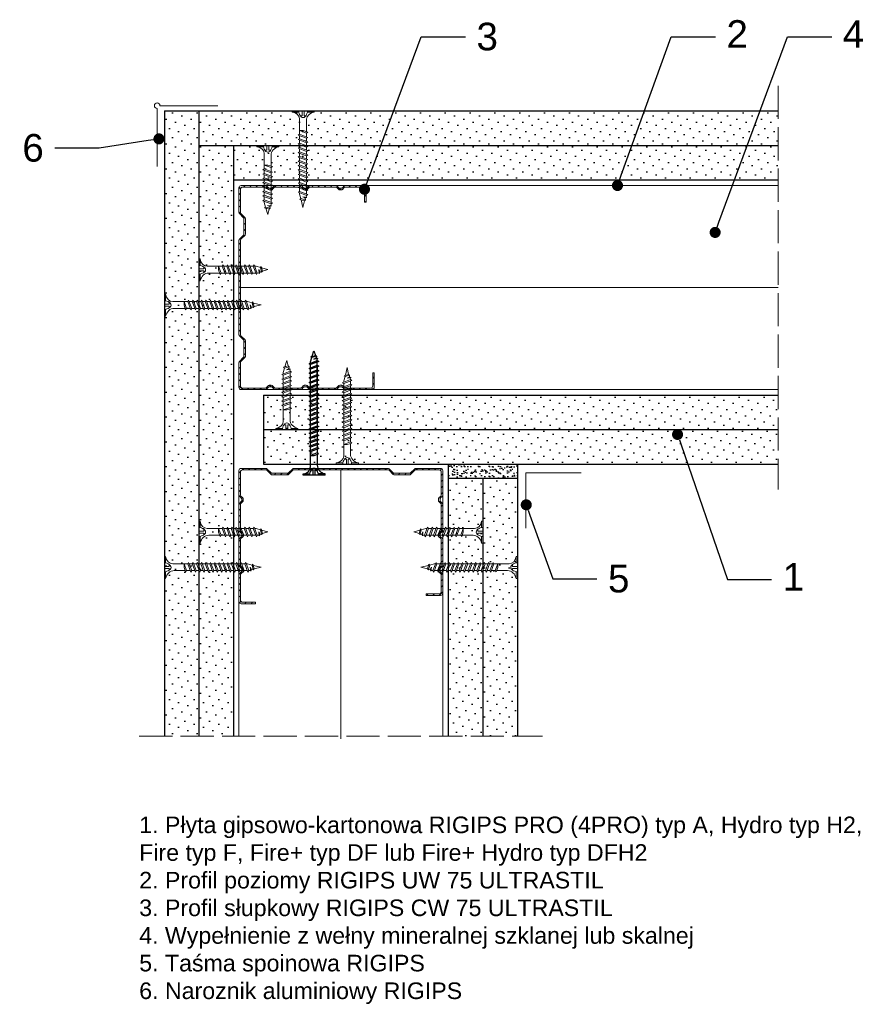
# Model space of a CAD drawing. Header units: millimetres. Extents: x 1613 to 2860, y 546 to 1530.
# Tile 2 of 4: x 2047 to 2353, y 567 to 923. Entities that reach past the tile are written whole.
import ezdxf
from ezdxf import colors
from ezdxf.entities.mleader import LeaderData, LeaderLine
from ezdxf.math import Vec2, Vec3

# ---------------------------------------------------------------- set-up
doc = ezdxf.new("R2010")
doc.units = ezdxf.units.MM
doc.linetypes.add('ACAD_ISO02W100', pattern=[15, 12, -3])
for name, color, linetype, lineweight in [('_ISOVER WELNA', 7, 'BATTING', 9), ('_RIGIPS AKCESORIA', 7, 'Continuous', 18), ('_RIGIPS G-K', 7, 'Continuous', 25), ('_RIGIPS PROFIL', 7, 'Continuous', 18), ('OPISY', 7, 'Continuous', 9), ('PRZERYWANA', 7, 'ACAD_ISO02W100', 9)]:
    doc.layers.add(name, color=color, linetype=linetype, lineweight=lineweight)
doc.layers.add('_Rigips_Akcesoria', color=7, linetype='Continuous')
doc.styles.get("Standard").update_dxf_attribs({"font": 'arial.ttf'})
doc.linetypes.add('BATTING', pattern='A,0.00254,-2.54,[134,ltypeshp.shx,S=2.54,R=0,X=-2.54,Y=0],-5.08,[134,ltypeshp.shx,S=2.54,R=180,X=2.54,Y=0],-2.54', length=10.16254)
pattern_1 = [(45, (210.442, -225.6093), (-1.122532, 3.367596), [0, -3.175])]
pattern_2 = [(45, (212.242, -227.4093), (-1.122532, 3.367596), [0, -3.175])]
pattern_3 = [(45, (211.342, -227.4093), (-1.122532, 3.367596), [0, -3.175])]

# ---------------------------------------------------------------- blocks, each defined once
blk = doc.blocks.new('TN 25')
at = {"layer": '_RIGIPS AKCESORIA'}
for p, q in [((0, -0.84), (0, 7.16)), ((0, 7.16), (0.46, 7.16)), ((0.46, 7.16), (0.46, 4.78)), ((0.46, 4.78), (0, 4.78)), ((1.77, 3.5), (1.77, 4.2)), ((3.02, 4.46), (8.47, 4.46)), ((7.12, 4.46), (7.12, 3.18)), ((8.03, 2.01), (7.12, 4.46)), ((8.47, 4.46), (8.79, 5)), ((9.61, 1.51), (8.47, 4.46)), ((8.79, 5), (9.93, 2.01)), ((9, 4.46), (10.1, 4.46)), ((10.1, 4.46), (10.41, 5)), ((11.23, 1.51), (10.1, 4.46)), ((10.41, 5), (11.56, 2.01)), ((10.62, 4.46), (11.67, 4.46)), ((11.67, 4.46), (11.99, 5)), ((12.81, 1.51), (11.67, 4.46)), ((11.99, 5), (13.14, 2.01)), ((12.2, 4.46), (13.21, 4.46)), ((13.21, 4.46), (13.52, 5)), ((14.34, 1.51), (13.21, 4.46)), ((13.52, 5), (14.67, 2.01)), ((13.73, 4.46), (14.8, 4.46)), ((14.8, 4.46), (15.12, 5)), ((15.94, 1.51), (14.8, 4.46)), ((15.12, 5), (16.26, 2.01)), ((15.33, 4.46), (16.42, 4.46)), ((16.42, 4.46), (16.73, 5)), ((17.55, 1.51), (16.42, 4.46)), ((16.73, 5), (17.88, 2.01)), ((16.94, 4.46), (17.99, 4.46)), ((17.99, 4.46), (18.31, 5)), ((19.13, 1.51), (17.99, 4.46)), ((18.31, 5), (19.45, 2.01)), ((18.52, 4.46), (19.68, 4.46)), ((19.68, 4.46), (20, 5)), ((20.82, 1.51), (19.68, 4.46)), ((20, 5), (21.14, 2.01)), ((20.21, 4.46), (20.7, 4.46)), ((20.7, 4.46), (22.28, 3.98)), ((22.28, 3.98), (22.56, 4.37)), ((22.7, 2.36), (22.28, 3.98)), ((22.56, 4.37), (23.03, 2.71)), ((22.71, 3.85), (25, 3.24)), ((0, 3.5), (1.77, 3.5)), ((0, 2.83), (1.77, 2.83)), ((0.46, 1.64), (0, 1.64)), ((0.46, -0.84), (0.46, 1.64)), ((1.77, 2.83), (1.77, 2.18)), ((7.49, 2.01), (3.55, 2.01)), ((7.12, 3.18), (7.65, 1.53)), ((7.65, 1.53), (8.03, 2.01)), ((9.41, 2.01), (8.03, 2.01)), ((9.93, 2.01), (9.61, 1.51)), ((11.04, 2.01), (9.93, 2.01)), ((11.56, 2.01), (11.23, 1.51)), ((12.61, 2.01), (11.56, 2.01)), ((13.14, 2.01), (12.81, 1.51)), ((14.15, 2.01), (13.14, 2.01)), ((14.67, 2.01), (14.34, 1.51)), ((15.74, 2.01), (14.67, 2.01)), ((16.26, 2.01), (15.94, 1.51)), ((17.36, 2.01), (16.26, 2.01)), ((17.88, 2.01), (17.55, 1.51)), ((18.93, 2.01), (17.88, 2.01)), ((19.45, 2.01), (19.13, 1.51)), ((19.45, 2.01), (20.62, 2.01)), ((21.14, 2.01), (20.82, 1.51)), ((21.14, 2.01), (21.81, 2.12)), ((21.85, 1.83), (21.67, 3.28)), ((21.67, 3.28), (22.14, 2.4)), ((22.14, 2.4), (21.85, 1.83)), ((22.7, 2.36), (22.14, 2.4)), ((23.03, 2.71), (22.7, 2.36)), ((25, 3.24), (23.03, 2.71)), ((0, -0.84), (0.46, -0.84))]:
    blk.add_line(p, q, dxfattribs=at)
for centre, major_axis, ratio, start_param, end_param in [((3.09, 7.67), (0.17, 3.2), 0.826134, 1.773653, 3.180586), ((-0.04, 0.9), (0, 3.93), 0.848176, -0.720942, -0.151112), ((1.66, 3.18), (0, 0.895), 0.848176, -1.552777, -0.720942), ((3.37, -1.57), (0.28, 3.57), 0.832181, 0.035984, 1.430787), ((-2.73, 15.91), (0, 14.76), 0.848176, 3.399396, 3.475072), ((0.59, 4.62), (0, 2.81), 0.848176, 3.475072, 3.862535), ((1.66, 3.18), (0, 0.895), 0.848176, 3.862535, 4.730408)]:
    blk.add_ellipse(centre, major_axis=major_axis, ratio=ratio, start_param=start_param, end_param=end_param, dxfattribs=at)
blk = doc.blocks.new('CW 75 ULTRASTIL')
h = blk.add_hatch()
h.set_pattern_fill('ANSI31', color=256, scale=0.5, style=0)
h.paths.add_polyline_path([(106.07, 103.31, -0.414214), (106.87, 104.11), (115.19, 104.11, -0.198912), (115.55, 103.96), (116.25, 103.25, 0.198912), (116.61, 103.11), (117.19, 103.11, 0.198912), (117.55, 103.25), (118.25, 103.96, -0.198912), (118.61, 104.11), (127.89, 104.11, -0.198912), (128.25, 103.96), (128.95, 103.25, 0.198912), (129.31, 103.11), (129.89, 103.11, 0.198912), (130.25, 103.25), (130.95, 103.96, -0.198912), (131.31, 104.11), (140.59, 104.11, -0.198912), (140.95, 103.96), (141.65, 103.25, 0.198912), (142.01, 103.11), (142.59, 103.11, 0.198912), (142.95, 103.25), (143.65, 103.96, -0.198912), (144.01, 104.11), (153.17, 104.11, -0.414214), (153.97, 103.31), (153.97, 98.66), (154.52, 98.66), (154.52, 103.86, 0.414214), (153.72, 104.66), (144.01, 104.66, 0.198912), (143.65, 104.51), (142.95, 103.8, -0.198912), (142.59, 103.66), (142.01, 103.66, -0.198912), (141.65, 103.8), (140.95, 104.51, 0.198912), (140.59, 104.66), (131.31, 104.66, 0.198912), (130.95, 104.51), (130.25, 103.8, -0.198912), (129.89, 103.66), (129.31, 103.66, -0.198912), (128.95, 103.8), (128.25, 104.51, 0.198912), (127.89, 104.66), (118.61, 104.66, 0.198912), (118.25, 104.51), (117.55, 103.8, -0.198912), (117.19, 103.66), (116.61, 103.66, -0.198912), (116.25, 103.8), (115.55, 104.51, 0.198912), (115.19, 104.66), (106.32, 104.66, 0.414214), (105.52, 103.86), (105.52, 94.86, 0.198912), (105.67, 94.51), (107.17, 93, -0.198912), (107.32, 92.65), (107.32, 87.06, -0.198912), (107.17, 86.71), (105.67, 85.2, 0.198912), (105.52, 84.85), (105.52, 50.66, 0.198912), (105.67, 50.31), (107.17, 48.8, -0.198912), (107.32, 48.45), (107.32, 42.86, -0.198912), (107.17, 42.51), (105.67, 41, 0.198912), (105.52, 40.65), (105.52, 31.66, 0.414214), (106.32, 30.86), (115.19, 30.86, 0.198912), (115.55, 31), (116.25, 31.71, -0.198912), (116.61, 31.86), (117.19, 31.86, -0.198912), (117.55, 31.71), (118.25, 31, 0.198912), (118.61, 30.86), (127.89, 30.86, 0.198912), (128.25, 31), (128.95, 31.71, -0.198912), (129.31, 31.86), (129.89, 31.86, -0.198912), (130.25, 31.71), (130.95, 31, 0.198912), (131.31, 30.86), (140.59, 30.86, 0.198912), (140.95, 31), (141.65, 31.71, -0.198912), (142.01, 31.86), (142.59, 31.86, -0.198912), (142.95, 31.71), (143.65, 31, 0.198912), (144.01, 30.86), (150.72, 30.86, 0.414214), (151.52, 31.66), (151.52, 36.86), (150.97, 36.86), (150.97, 32.21, -0.414214), (150.17, 31.41), (144.01, 31.41, -0.198912), (143.65, 31.55), (142.95, 32.26, 0.198912), (142.59, 32.41), (142.01, 32.41, 0.198912), (141.65, 32.26), (140.95, 31.55, -0.198912), (140.59, 31.41), (131.31, 31.41, -0.198912), (130.95, 31.55), (130.25, 32.26, 0.198912), (129.89, 32.41), (129.31, 32.41, 0.198912), (128.95, 32.26), (128.25, 31.55, -0.198912), (127.89, 31.41), (118.61, 31.41, -0.198912), (118.25, 31.55), (117.55, 32.26, 0.198912), (117.19, 32.41), (116.61, 32.41, 0.198912), (116.25, 32.26), (115.55, 31.55, -0.198912), (115.19, 31.41), (106.87, 31.41, -0.414214), (106.07, 32.21), (106.07, 40.65, -0.198912), (106.22, 41), (107.72, 42.51, 0.198912), (107.87, 42.86), (107.87, 48.45, 0.198912), (107.72, 48.8), (106.22, 50.31, -0.198912), (106.07, 50.66), (106.07, 84.85, -0.198912), (106.22, 85.2), (107.72, 86.71, 0.198912), (107.87, 87.06), (107.87, 92.65, 0.198912), (107.72, 93), (106.22, 94.51, -0.198912), (106.07, 94.86)])
at = {"layer": '_RIGIPS PROFIL'}
for p, q in [((105.52, 103.86), (105.52, 94.86)), ((106.07, 103.31), (106.07, 94.86)), ((115.19, 104.66), (106.32, 104.66)), ((115.19, 104.11), (106.87, 104.11)), ((115.55, 104.51), (116.25, 103.8)), ((115.55, 103.96), (116.25, 103.25)), ((117.19, 103.66), (116.61, 103.66)), ((118.25, 104.51), (117.55, 103.8)), ((118.25, 103.96), (117.55, 103.25)), ((127.89, 104.66), (118.61, 104.66)), ((127.89, 104.11), (118.61, 104.11)), ((128.25, 104.51), (128.95, 103.8)), ((128.25, 103.96), (128.95, 103.25)), ((129.89, 103.66), (129.31, 103.66)), ((130.95, 104.51), (130.25, 103.8)), ((130.95, 103.96), (130.25, 103.25)), ((131.31, 104.66), (140.59, 104.66)), ((131.31, 104.11), (140.59, 104.11)), ((140.95, 104.51), (141.65, 103.8)), ((140.95, 103.96), (141.65, 103.25)), ((142.59, 103.66), (142.01, 103.66)), ((143.65, 104.51), (142.95, 103.8)), ((143.65, 103.96), (142.95, 103.25)), ((153.72, 104.66), (144.01, 104.66)), ((153.17, 104.11), (144.01, 104.11)), ((153.97, 98.66), (153.97, 103.31)), ((154.52, 98.66), (154.52, 103.86)), ((117.19, 103.11), (116.61, 103.11)), ((129.89, 103.11), (129.31, 103.11)), ((142.59, 103.11), (142.01, 103.11)), ((153.97, 98.66), (154.52, 98.66)), ((107.17, 93), (105.67, 94.51)), ((107.72, 93), (106.22, 94.51)), ((107.32, 92.65), (107.32, 87.06)), ((107.87, 92.65), (107.87, 87.06)), ((107.17, 86.71), (105.67, 85.2)), ((107.72, 86.71), (106.22, 85.2)), ((105.52, 84.85), (105.52, 50.66)), ((106.07, 84.85), (106.07, 50.66)), ((107.17, 48.8), (105.67, 50.31)), ((107.72, 48.8), (106.22, 50.31)), ((107.32, 42.86), (107.32, 48.45)), ((107.87, 42.86), (107.87, 48.45)), ((105.52, 31.66), (105.52, 40.65)), ((107.17, 42.51), (105.67, 41)), ((106.07, 32.21), (106.07, 40.65)), ((107.72, 42.51), (106.22, 41)), ((150.97, 36.86), (150.97, 32.21)), ((150.97, 36.86), (151.52, 36.86)), ((151.52, 36.86), (151.52, 31.66)), ((115.55, 31.55), (116.25, 32.26)), ((117.19, 32.41), (116.61, 32.41)), ((118.25, 31.55), (117.55, 32.26)), ((128.25, 31.55), (128.95, 32.26)), ((129.89, 32.41), (129.31, 32.41)), ((130.95, 31.55), (130.25, 32.26)), ((140.95, 31.55), (141.65, 32.26)), ((142.59, 32.41), (142.01, 32.41)), ((143.65, 31.55), (142.95, 32.26)), ((115.19, 30.86), (106.32, 30.86)), ((115.19, 31.41), (106.87, 31.41)), ((115.55, 31), (116.25, 31.71)), ((117.19, 31.86), (116.61, 31.86)), ((118.25, 31), (117.55, 31.71)), ((127.89, 31.41), (118.61, 31.41)), ((127.89, 30.86), (118.61, 30.86)), ((128.25, 31), (128.95, 31.71)), ((129.89, 31.86), (129.31, 31.86)), ((130.95, 31), (130.25, 31.71)), ((131.31, 31.41), (140.59, 31.41)), ((131.31, 30.86), (140.59, 30.86)), ((140.95, 31), (141.65, 31.71)), ((142.59, 31.86), (142.01, 31.86)), ((143.65, 31), (142.95, 31.71)), ((150.17, 31.41), (144.01, 31.41)), ((150.72, 30.86), (144.01, 30.86))]:
    blk.add_line(p, q, dxfattribs=at)
for centre, radius, start, end in [((106.32, 103.86), 0.8, 90, 180), ((106.87, 103.31), 0.8, 90, 180), ((115.19, 104.16), 0.5, 45, 90), ((115.19, 103.61), 0.5, 45, 90), ((116.61, 104.16), 0.5, 225, 270), ((117.19, 104.16), 0.5, 270, 315), ((118.61, 104.16), 0.5, 90, 135), ((118.61, 103.61), 0.5, 90, 135), ((127.89, 104.16), 0.5, 45, 90), ((127.89, 103.61), 0.5, 45, 90), ((129.31, 104.16), 0.5, 225, 270), ((129.89, 104.16), 0.5, 270, 315), ((131.31, 104.16), 0.5, 90, 135), ((131.31, 103.61), 0.5, 90, 135), ((140.59, 104.16), 0.5, 45, 90), ((140.59, 103.61), 0.5, 45, 90), ((142.01, 104.16), 0.5, 225, 270), ((142.59, 104.16), 0.5, 270, 315), ((144.01, 104.16), 0.5, 90, 135), ((144.01, 103.61), 0.5, 90, 135), ((153.17, 103.31), 0.8, 0, 90), ((153.72, 103.86), 0.8, 0, 90), ((116.61, 103.61), 0.5, 225, 270), ((117.19, 103.61), 0.5, 270, 315), ((129.31, 103.61), 0.5, 225, 270), ((129.89, 103.61), 0.5, 270, 315), ((142.01, 103.61), 0.5, 225, 270), ((142.59, 103.61), 0.5, 270, 315), ((106.02, 94.86), 0.5, 180, 225), ((106.57, 94.86), 0.5, 180, 225), ((106.82, 92.65), 0.5, 0, 45), ((107.37, 92.65), 0.5, 0, 45), ((106.82, 87.06), 0.5, 315, 0), ((107.37, 87.06), 0.5, 315, 0), ((106.02, 84.85), 0.5, 135, 180), ((106.57, 84.85), 0.5, 135, 180), ((106.02, 50.66), 0.5, 180, 225), ((106.57, 50.66), 0.5, 180, 225), ((106.82, 48.45), 0.5, 0, 45), ((107.37, 48.45), 0.5, 0, 45), ((106.82, 42.86), 0.5, 315, 0), ((107.37, 42.86), 0.5, 315, 0), ((106.02, 40.65), 0.5, 135, 180), ((106.57, 40.65), 0.5, 135, 180), ((106.87, 32.21), 0.8, 180, 270), ((116.61, 31.91), 0.5, 90, 135), ((117.19, 31.91), 0.5, 45, 90), ((129.31, 31.91), 0.5, 90, 135), ((129.89, 31.91), 0.5, 45, 90), ((142.01, 31.91), 0.5, 90, 135), ((142.59, 31.91), 0.5, 45, 90), ((150.17, 32.21), 0.8, 270, 0), ((106.32, 31.66), 0.8, 180, 270), ((115.19, 31.91), 0.5, 270, 315), ((115.19, 31.36), 0.5, 270, 315), ((116.61, 31.36), 0.5, 90, 135), ((117.19, 31.36), 0.5, 45, 90), ((118.61, 31.91), 0.5, 225, 270), ((118.61, 31.36), 0.5, 225, 270), ((127.89, 31.91), 0.5, 270, 315), ((127.89, 31.36), 0.5, 270, 315), ((129.31, 31.36), 0.5, 90, 135), ((129.89, 31.36), 0.5, 45, 90), ((131.31, 31.91), 0.5, 225, 270), ((131.31, 31.36), 0.5, 225, 270), ((140.59, 31.91), 0.5, 270, 315), ((140.59, 31.36), 0.5, 270, 315), ((142.01, 31.36), 0.5, 90, 135), ((142.59, 31.36), 0.5, 45, 90), ((144.01, 31.91), 0.5, 225, 270), ((144.01, 31.36), 0.5, 225, 270), ((150.72, 31.66), 0.8, 270, 0)]:
    blk.add_arc(centre, radius, start, end, dxfattribs=at)
blk = doc.blocks.new('TN 35')
at = {"layer": '_RIGIPS AKCESORIA'}
for p, q in [((0, -0.84), (0, 7.16)), ((0, 7.16), (0.46, 7.16)), ((0.46, 7.16), (0.46, 4.78)), ((0.46, 4.78), (0, 4.78)), ((1.77, 3.5), (1.77, 4.2)), ((3.02, 4.46), (8.47, 4.46)), ((7.12, 4.46), (7.12, 3.18)), ((8.03, 2.01), (7.12, 4.46)), ((8.47, 4.46), (8.79, 5)), ((9.61, 1.51), (8.47, 4.46)), ((8.79, 5), (9.93, 2.01)), ((9, 4.46), (10.1, 4.46)), ((10.1, 4.46), (10.41, 5)), ((11.23, 1.51), (10.1, 4.46)), ((10.41, 5), (11.56, 2.01)), ((10.62, 4.46), (11.67, 4.46)), ((11.67, 4.46), (11.99, 5)), ((12.81, 1.51), (11.67, 4.46)), ((11.99, 5), (13.14, 2.01)), ((12.2, 4.46), (13.21, 4.46)), ((13.21, 4.46), (13.52, 5)), ((14.34, 1.51), (13.21, 4.46)), ((13.52, 5), (14.67, 2.01)), ((13.73, 4.46), (14.8, 4.46)), ((14.8, 4.46), (15.12, 5)), ((15.94, 1.51), (14.8, 4.46)), ((15.12, 5), (16.26, 2.01)), ((15.33, 4.46), (16.42, 4.46)), ((16.42, 4.46), (16.73, 5)), ((17.55, 1.51), (16.42, 4.46)), ((16.73, 5), (17.88, 2.01)), ((16.94, 4.46), (17.99, 4.46)), ((17.99, 4.46), (18.31, 5)), ((19.13, 1.51), (17.99, 4.46)), ((18.31, 5), (19.45, 2.01)), ((18.52, 4.46), (19.57, 4.46)), ((19.57, 4.46), (19.88, 5)), ((20.7, 1.51), (19.57, 4.46)), ((19.88, 5), (21.03, 2.01)), ((20.09, 4.46), (21.14, 4.46)), ((21.14, 4.46), (21.46, 5)), ((22.28, 1.51), (21.14, 4.46)), ((21.46, 5), (22.6, 2.01)), ((21.67, 4.46), (22.72, 4.46)), ((22.72, 4.46), (23.03, 5)), ((23.85, 1.51), (22.72, 4.46)), ((23.03, 5), (24.18, 2.01)), ((23.24, 4.46), (24.29, 4.46)), ((24.29, 4.46), (24.61, 5)), ((25.43, 1.51), (24.29, 4.46)), ((24.61, 5), (25.75, 2.01)), ((24.81, 4.46), (25.87, 4.46)), ((25.87, 4.46), (26.18, 5)), ((27, 1.51), (25.87, 4.46)), ((26.18, 5), (27.33, 2.01)), ((26.39, 4.46), (27.44, 4.46)), ((27.44, 4.46), (27.76, 5)), ((28.58, 1.51), (27.44, 4.46)), ((27.76, 5), (28.9, 2.01)), ((27.96, 4.46), (29.13, 4.46)), ((29.13, 4.46), (29.45, 5)), ((30.27, 1.51), (29.13, 4.46)), ((29.45, 5), (30.59, 2.01)), ((29.65, 4.46), (30.15, 4.46)), ((30.15, 4.46), (31.73, 3.98)), ((31.73, 3.98), (32.01, 4.37)), ((32.15, 2.36), (31.73, 3.98)), ((32.01, 4.37), (32.48, 2.71)), ((32.16, 3.85), (35, 3.24)), ((0, 3.5), (1.77, 3.5)), ((0, 2.83), (1.77, 2.83)), ((0.46, 1.64), (0, 1.64)), ((0.46, -0.84), (0.46, 1.64)), ((1.77, 2.83), (1.77, 2.18)), ((7.49, 2.01), (3.55, 2.01)), ((7.12, 3.18), (7.65, 1.53)), ((7.65, 1.53), (8.03, 2.01)), ((9.41, 2.01), (8.03, 2.01)), ((9.93, 2.01), (9.61, 1.51)), ((11.04, 2.01), (9.93, 2.01)), ((11.56, 2.01), (11.23, 1.51)), ((12.61, 2.01), (11.56, 2.01)), ((13.14, 2.01), (12.81, 1.51)), ((14.15, 2.01), (13.14, 2.01)), ((14.67, 2.01), (14.34, 1.51)), ((15.74, 2.01), (14.67, 2.01)), ((16.26, 2.01), (15.94, 1.51)), ((17.36, 2.01), (16.26, 2.01)), ((17.88, 2.01), (17.55, 1.51)), ((18.93, 2.01), (17.84, 2.01)), ((19.45, 2.01), (19.13, 1.51)), ((20.51, 2.01), (19.41, 2.01)), ((21.03, 2.01), (20.7, 1.51)), ((22.08, 2.01), (20.99, 2.01)), ((22.6, 2.01), (22.28, 1.51)), ((23.66, 2.01), (22.56, 2.01)), ((24.18, 2.01), (23.85, 1.51)), ((25.23, 2.01), (24.14, 2.01)), ((25.75, 2.01), (25.43, 1.51)), ((26.81, 2.01), (25.71, 2.01)), ((27.33, 2.01), (27, 1.51)), ((28.38, 2.01), (27.33, 2.01)), ((28.9, 2.01), (28.58, 1.51)), ((28.9, 2.01), (30.07, 2.01)), ((30.59, 2.01), (30.27, 1.51)), ((30.59, 2.01), (31.26, 2.12)), ((31.3, 1.83), (31.12, 3.28)), ((31.12, 3.28), (31.59, 2.4)), ((31.59, 2.4), (31.3, 1.83)), ((32.15, 2.36), (31.59, 2.4)), ((32.48, 2.71), (32.15, 2.36)), ((35, 3.24), (32.48, 2.71)), ((0, -0.84), (0.46, -0.84))]:
    blk.add_line(p, q, dxfattribs=at)
for centre, major_axis, ratio, start_param, end_param in [((3.09, 7.67), (0.17, 3.2), 0.826134, 1.773653, 3.180586), ((-0.04, 0.9), (0, 3.93), 0.848176, -0.720942, -0.151112), ((1.66, 3.18), (0, 0.895), 0.848176, -1.552777, -0.720942), ((3.37, -1.57), (0.28, 3.57), 0.832181, 0.035984, 1.430787), ((-2.73, 15.91), (0, 14.76), 0.848176, 3.399396, 3.475072), ((0.59, 4.62), (0, 2.81), 0.848176, 3.475072, 3.862535), ((1.66, 3.18), (0, 0.895), 0.848176, 3.862535, 4.730408)]:
    blk.add_ellipse(centre, major_axis=major_axis, ratio=ratio, start_param=start_param, end_param=end_param, dxfattribs=at)
blk = doc.blocks.new('TN 45')
at = {"layer": '_Rigips_Akcesoria'}
for p, q in [((0, -0.84), (0, 7.16)), ((0, 7.16), (0.46, 7.16)), ((0.46, 7.16), (0.46, 4.78)), ((0.46, 4.78), (0, 4.78)), ((1.77, 3.5), (1.77, 4.2)), ((3.02, 4.46), (8.47, 4.46)), ((7.12, 4.46), (7.12, 3.18)), ((8.03, 2.01), (7.12, 4.46)), ((8.47, 4.46), (8.79, 5)), ((9.61, 1.51), (8.47, 4.46)), ((8.79, 5), (9.93, 2.01)), ((9, 4.46), (10.1, 4.46)), ((10.1, 4.46), (10.41, 5)), ((11.23, 1.51), (10.1, 4.46)), ((10.41, 5), (11.56, 2.01)), ((10.62, 4.46), (11.67, 4.46)), ((11.67, 4.46), (11.99, 5)), ((12.81, 1.51), (11.67, 4.46)), ((11.99, 5), (13.14, 2.01)), ((12.2, 4.46), (13.21, 4.46)), ((13.21, 4.46), (13.52, 5)), ((14.34, 1.51), (13.21, 4.46)), ((13.52, 5), (14.67, 2.01)), ((13.73, 4.46), (14.8, 4.46)), ((14.8, 4.46), (15.12, 5)), ((15.94, 1.51), (14.8, 4.46)), ((15.12, 5), (16.26, 2.01)), ((15.33, 4.46), (16.42, 4.46)), ((16.42, 4.46), (16.73, 5)), ((17.55, 1.51), (16.42, 4.46)), ((16.73, 5), (17.88, 2.01)), ((16.94, 4.46), (17.99, 4.46)), ((17.99, 4.46), (18.31, 5)), ((19.13, 1.51), (17.99, 4.46)), ((18.31, 5), (19.45, 2.01)), ((18.52, 4.46), (19.68, 4.46)), ((19.68, 4.46), (20, 5)), ((20.82, 1.51), (19.68, 4.46)), ((20, 5), (21.14, 2.01)), ((20.21, 4.46), (21.37, 4.46)), ((21.37, 4.46), (21.69, 5)), ((22.51, 1.51), (21.37, 4.46)), ((21.69, 5), (22.83, 2.01)), ((21.9, 4.46), (23.06, 4.46)), ((23.06, 4.46), (23.38, 5)), ((24.2, 1.51), (23.06, 4.46)), ((23.38, 5), (24.52, 2.01)), ((23.59, 4.46), (24.75, 4.46)), ((24.75, 4.46), (25.07, 5)), ((25.89, 1.51), (24.75, 4.46)), ((25.07, 5), (26.21, 2.01)), ((25.28, 4.46), (26.44, 4.46)), ((26.44, 4.46), (26.76, 5)), ((27.58, 1.51), (26.44, 4.46)), ((26.76, 5), (27.9, 2.01)), ((26.96, 4.46), (28.13, 4.46)), ((28.13, 4.46), (28.45, 5)), ((29.27, 1.51), (28.13, 4.46)), ((28.45, 5), (29.59, 2.01)), ((28.65, 4.46), (29.82, 4.46)), ((29.82, 4.46), (30.14, 5)), ((30.96, 1.51), (29.82, 4.46)), ((30.14, 5), (31.28, 2.01)), ((30.34, 4.46), (31.51, 4.46)), ((31.51, 4.46), (31.83, 5)), ((32.65, 1.51), (31.51, 4.46)), ((31.83, 5), (32.97, 2.01)), ((32.03, 4.46), (33.2, 4.46)), ((33.2, 4.46), (33.52, 5)), ((34.34, 1.51), (33.2, 4.46)), ((33.52, 5), (34.66, 2.01)), ((33.72, 4.46), (34.89, 4.46)), ((34.89, 4.46), (35.21, 5)), ((36.03, 1.51), (34.89, 4.46)), ((35.21, 5), (36.35, 2.01)), ((35.41, 4.46), (36.58, 4.46)), ((36.58, 4.46), (36.9, 5)), ((37.72, 1.51), (36.58, 4.46)), ((36.9, 5), (38.04, 2.01)), ((37.1, 4.46), (38.27, 4.46)), ((38.27, 4.46), (38.59, 5)), ((39.41, 1.51), (38.27, 4.46)), ((38.59, 5), (39.73, 2.01)), ((38.79, 4.46), (39.96, 4.46)), ((39.96, 4.46), (40.28, 5)), ((41.1, 1.51), (39.96, 4.46)), ((40.28, 5), (41.42, 2.01)), ((40.48, 4.46), (40.98, 4.46)), ((40.98, 4.46), (42.56, 3.98)), ((42.56, 3.98), (42.84, 4.37)), ((42.98, 2.36), (42.56, 3.98)), ((42.84, 4.37), (43.31, 2.71)), ((42.99, 3.85), (45, 3.24)), ((0, 3.5), (1.77, 3.5)), ((0, 2.83), (1.77, 2.83)), ((0.46, 1.64), (0, 1.64)), ((0.46, -0.84), (0.46, 1.64)), ((1.77, 2.83), (1.77, 2.18)), ((7.49, 2.01), (3.55, 2.01)), ((7.12, 3.18), (7.65, 1.53)), ((7.65, 1.53), (8.03, 2.01)), ((9.41, 2.01), (8.03, 2.01)), ((9.93, 2.01), (9.61, 1.51)), ((11.04, 2.01), (9.93, 2.01)), ((11.56, 2.01), (11.23, 1.51)), ((12.61, 2.01), (11.56, 2.01)), ((13.14, 2.01), (12.81, 1.51)), ((14.15, 2.01), (13.14, 2.01)), ((14.67, 2.01), (14.34, 1.51)), ((15.74, 2.01), (14.67, 2.01)), ((16.26, 2.01), (15.94, 1.51)), ((17.36, 2.01), (16.26, 2.01)), ((17.88, 2.01), (17.55, 1.51)), ((18.93, 2.01), (17.88, 2.01)), ((19.45, 2.01), (19.13, 1.51)), ((19.45, 2.01), (20.62, 2.01)), ((20.62, 2.01), (19.57, 2.01)), ((21.14, 2.01), (20.82, 1.51)), ((21.14, 2.01), (22.31, 2.01)), ((22.31, 2.01), (21.26, 2.01)), ((22.83, 2.01), (22.51, 1.51)), ((22.83, 2.01), (24, 2.01)), ((24, 2.01), (22.95, 2.01)), ((24.52, 2.01), (24.2, 1.51)), ((24.52, 2.01), (25.69, 2.01)), ((25.69, 2.01), (24.64, 2.01)), ((26.21, 2.01), (25.89, 1.51)), ((26.21, 2.01), (27.38, 2.01)), ((27.38, 2.01), (26.33, 2.01)), ((27.9, 2.01), (27.58, 1.51)), ((27.9, 2.01), (29.07, 2.01)), ((29.07, 2.01), (28.02, 2.01)), ((29.59, 2.01), (29.27, 1.51)), ((29.59, 2.01), (30.76, 2.01)), ((30.76, 2.01), (29.71, 2.01)), ((31.28, 2.01), (30.96, 1.51)), ((31.28, 2.01), (32.45, 2.01)), ((32.45, 2.01), (31.4, 2.01)), ((32.97, 2.01), (32.65, 1.51)), ((32.97, 2.01), (34.14, 2.01)), ((34.14, 2.01), (33.09, 2.01)), ((34.66, 2.01), (34.34, 1.51)), ((34.66, 2.01), (35.83, 2.01)), ((35.83, 2.01), (34.78, 2.01)), ((36.35, 2.01), (36.03, 1.51)), ((36.35, 2.01), (37.52, 2.01)), ((37.52, 2.01), (36.47, 2.01)), ((38.04, 2.01), (37.72, 1.51)), ((38.04, 2.01), (39.21, 2.01)), ((39.21, 2.01), (38.16, 2.01)), ((39.73, 2.01), (39.41, 1.51)), ((39.73, 2.01), (40.9, 2.01)), ((41.42, 2.01), (41.1, 1.51)), ((41.42, 2.01), (42.09, 2.12)), ((42.13, 1.83), (41.95, 3.28)), ((41.95, 3.28), (42.42, 2.4)), ((42.42, 2.4), (42.13, 1.83)), ((42.98, 2.36), (42.42, 2.4)), ((43.31, 2.71), (42.98, 2.36)), ((45, 3.24), (43.31, 2.71)), ((0, -0.84), (0.46, -0.84))]:
    blk.add_line(p, q, dxfattribs=at)
for centre, major_axis, ratio, start_param, end_param in [((3.09, 7.67), (0.17, 3.2), 0.826134, 1.773653, 3.180586), ((-0.04, 0.9), (0, 3.93), 0.848176, -0.720942, -0.151112), ((1.66, 3.18), (0, 0.895), 0.848176, -1.552777, -0.720942), ((3.37, -1.57), (0.28, 3.57), 0.832181, 0.035984, 1.430787), ((-2.73, 15.91), (0, 14.76), 0.848176, 3.399396, 3.475072), ((0.59, 4.62), (0, 2.81), 0.848176, 3.475072, 3.862535), ((1.66, 3.18), (0, 0.895), 0.848176, 3.862535, 4.730408)]:
    blk.add_ellipse(centre, major_axis=major_axis, ratio=ratio, start_param=start_param, end_param=end_param, dxfattribs=at)
blk = doc.blocks.new('naroznik')
at = {"layer": '_RIGIPS AKCESORIA'}
for p, q in [((429.5, 69.65), (429.5, 90.65)), ((430.5, 91.65), (451.5, 91.65))]:
    blk.add_line(p, q, dxfattribs=at)
blk.add_arc((429.5, 91.65), 1, 0, 270, dxfattribs=at)
blk = doc.blocks.new('_Dot')
at = {"color": 0, "linetype": 'ByBlock', "lineweight": -2}
blk.add_line((-0.5, 0), (-1, 0), dxfattribs=at)
at = {"color": 0, "linetype": 'ByBlock', "const_width": 0.5}
blk.add_lwpolyline([(-0.25, 0, 1), (0.25, 0, 1)], format="xyb", close=True, dxfattribs=at)

msp = doc.modelspace()

# ---------------------------------------------------------------- hatches: boundary and pattern name
at = {"layer": '_RIGIPS G-K'}
h = msp.add_hatch(dxfattribs=at)
h.set_pattern_fill('DOTS', color=256, scale=2, angle=45, style=0)
h.set_pattern_definition(pattern_1)
h.paths.add_polyline_path([(2111.48, 889.77), (2098.98, 889.77), (2098.98, 663.57), (2111.48, 663.57)])
h = msp.add_hatch(dxfattribs=at)
h.set_pattern_fill('DOTS', color=256, scale=2, angle=45, style=0)
h.set_pattern_definition(pattern_1)
h.paths.add_polyline_path([(2321.18, 889.77), (2111.48, 889.77), (2111.48, 877.27), (2321.18, 877.27)])
h = msp.add_hatch(dxfattribs=at)
h.set_pattern_fill('DOTS', color=256, scale=2, angle=45, style=0)
h.set_pattern_definition(pattern_1)
h.paths.add_polyline_path([(2123.98, 877.27), (2111.48, 877.27), (2111.48, 663.57), (2123.98, 663.57)])
h = msp.add_hatch(dxfattribs=at)
h.set_pattern_fill('DOTS', color=256, scale=2, angle=45, style=0)
h.set_pattern_definition(pattern_1)
h.paths.add_polyline_path([(2321.18, 877.27), (2123.98, 877.27), (2123.98, 864.77), (2321.18, 864.77)])
h = msp.add_hatch(dxfattribs=at)
h.set_pattern_fill('DOTS', color=256, scale=2, angle=45, style=0)
h.set_pattern_definition(pattern_3)
h.paths.add_polyline_path([(2321.18, 786.97), (2134.88, 786.97), (2134.88, 774.47), (2321.18, 774.47)])
h = msp.add_hatch(dxfattribs=at)
h.set_pattern_fill('DOTS', color=256, scale=2, angle=45, style=0)
h.set_pattern_definition(pattern_3)
h.paths.add_polyline_path([(2321.18, 774.47), (2134.88, 774.47), (2134.88, 761.97), (2321.18, 761.97)])
h = msp.add_hatch(dxfattribs=at)
h.set_pattern_fill('AR-SAND', color=256, scale=0.05, style=0)
h.set_pattern_definition([(37.5, (212.2421, -227.4093), (-0.0800016, 2.4470662), [0, -1.9304, 0, -2.159, 0, -2.06375]), (7.5, (212.242, -227.4093), (2.2476164, 3.5841255), [0, -1.0414, 0, -1.7399, 0, -0.66675]), (327.5, (210.68, -227.4093), (3.9549619, 0.007186), [0, -0.635, 0, -2.286, 0, -2.9845]), (317.5, (210.68, -227.4093), (3.8177823, 1.1146466), [0, -0.3175, 0, -1.4986, 0, -1.7145])])
h.paths.add_polyline_path([(2226.78, 761.97), (2201.78, 761.97), (2201.78, 756.97), (2226.78, 756.97)])
h = msp.add_hatch(dxfattribs=at)
h.set_pattern_fill('DOTS', color=256, scale=2, angle=45, style=0)
h.set_pattern_definition(pattern_2)
h.paths.add_polyline_path([(2214.28, 756.97), (2201.78, 756.97), (2201.78, 663.57), (2214.28, 663.57)])
h = msp.add_hatch(dxfattribs=at)
h.set_pattern_fill('DOTS', color=256, scale=2, angle=45, style=0)
h.set_pattern_definition(pattern_2)
h.paths.add_polyline_path([(2226.78, 756.97), (2214.28, 756.97), (2214.28, 663.57), (2226.78, 663.57)])

# ---------------------------------------------------------------- linework, layer by layer
at = {"layer": '_ISOVER WELNA', "ltscale": 3.6}
for p, q in [((2321.18, 825.87), (2126.53, 825.87)), ((2162.88, 759.92), (2162.88, 662.67))]:
    msp.add_line(p, q, dxfattribs=at)
at = {"layer": '_RIGIPS AKCESORIA'}
msp.add_lwpolyline([(2229.89, 738.81), (2229.89, 758.81), (2249.89, 758.81)], dxfattribs=at)
msp.add_lwpolyline([(2229.89, 738.81), (2229.89, 758.81), (2249.89, 758.81)], dxfattribs=at)
at = {"layer": '_RIGIPS G-K'}
for p, q in [((2098.98, 889.77), (2098.98, 663.57)), ((2098.98, 889.77), (2321.18, 889.77)), ((2111.48, 889.77), (2111.48, 663.57)), ((2111.48, 877.27), (2321.18, 877.27)), ((2123.98, 877.27), (2123.98, 663.57)), ((2123.98, 864.77), (2321.18, 864.77)), ((2134.88, 786.97), (2321.18, 786.97)), ((2134.88, 786.97), (2134.88, 761.97)), ((2134.88, 774.47), (2321.18, 774.47)), ((2134.88, 761.97), (2321.18, 761.97)), ((2201.78, 761.97), (2201.78, 663.57)), ((2226.78, 761.97), (2226.78, 663.57)), ((2201.78, 756.97), (2226.78, 756.97)), ((2214.28, 756.97), (2214.28, 663.57))]:
    msp.add_line(p, q, dxfattribs=at)
at = {"layer": '_RIGIPS PROFIL'}
for p, q in [((2126.78, 862.77), (2321.18, 862.77)), ((2126.78, 788.97), (2321.18, 788.97)), ((2125.98, 759.67), (2125.98, 663.57)), ((2199.78, 759.67), (2199.78, 663.57))]:
    msp.add_line(p, q, dxfattribs=at)
at = {"layer": 'PRZERYWANA'}
for p, q in [((2321.18, 898.87), (2321.18, 752.87)), ((2089.88, 663.57), (2235.88, 663.57))]:
    msp.add_line(p, q, dxfattribs=at)

# ---------------------------------------------------------------- block references
at = {"rotation": 90}
msp.add_blockref('TN 45', (2156.36, 758.02), dxfattribs=at)
at = {"layer": '_RIGIPS AKCESORIA'}
for name, p in [('naroznik', (1666.89, 799.99)), ('TN 25', (2111.48, 829.1)), ('TN 35', (2098.98, 816.32)), ('TN 25', (2111.48, 734.23)), ('TN 35', (2098.98, 721.45))]:
    msp.add_blockref(name, p, dxfattribs=at)
at = {"layer": '_RIGIPS AKCESORIA', "xscale": -1, "rotation": 90}
for name, p in [('TN 35', (2152.4, 889.77)), ('TN 25', (2139.62, 877.27))]:
    msp.add_blockref(name, p, dxfattribs=at)
at = {"layer": '_RIGIPS AKCESORIA', "rotation": 90}
for name, p in [('TN 25', (2146.5, 774.47)), ('TN 35', (2168.39, 761.97))]:
    msp.add_blockref(name, p, dxfattribs=at)
at = {"layer": '_RIGIPS AKCESORIA', "xscale": -1}
for name, p in [('TN 25', (2214.28, 734.23)), ('TN 35', (2226.78, 721.45))]:
    msp.add_blockref(name, p, dxfattribs=at)
at = {"layer": '_RIGIPS PROFIL', "xscale": -1}
for p, rotation in [((2020.46, 893.63), 180), ((2230.64, 865.99), 90)]:
    msp.add_blockref('CW 75 ULTRASTIL', p, dxfattribs=dict(at, rotation=rotation))

# ---------------------------------------------------------------- texts
at = {"insert": (2089.88, 634.51), "char_height": 6, "width": 264.591, "attachment_point": 1}
msp.add_mtext('1. Płyta gipsowo-kartonowa RIGIPS PRO (4PRO) typ A, Hydro typ H2, Fire typ F, Fire+ typ DF lub Fire+ Hydro typ DFH2\\P2. Profil poziomy RIGIPS UW 75 ULTRASTIL\\P3. Profil słupkowy RIGIPS CW 75 ULTRASTIL\\P4. Wypełnienie z wełny mineralnej szklanej lub skalnej\\P5. Taśma spoinowa RIGIPS\\P6. Naroznik aluminiowy RIGIPS', dxfattribs=at)

# ---------------------------------------------------------------- leaders
at = {"layer": 'OPISY'}
ml = msp.add_multileader_mtext('Standard', dxfattribs=at)
ml.set_content('2', color=256)
ml.set_leader_properties()
ml.set_arrow_properties(name='DOT')
ml.build(insert=Vec2(0, 0))
ctx = ml.context
ctx.base_point, ctx.char_height, ctx.landing_gap_size, ctx.plane_origin = Vec3(2298.47, 916.58), 10, 4, Vec3(2105.89, 1060.24)
notes = []
notes.append((ctx, [(0, (1, 1, 0), (2282.47, 916.58), (1, 0), 16, [(0, [(2263.02, 862.78)], 0, [])])]))
ctx.mtext.insert, ctx.mtext.flow_direction = Vec3(2302.47, 922.58), 5
ml = msp.add_multileader_mtext('Standard', dxfattribs=at)
ml.set_content('4', color=256)
ml.set_leader_properties()
ml.set_arrow_properties(name='DOT')
ml.build(insert=Vec2(0, 0))
ctx = ml.context
ctx.base_point, ctx.char_height, ctx.landing_gap_size, ctx.plane_origin = Vec3(2340.56, 916.58), 10, 4, Vec3(2147.97, 1060.24)
notes.append((ctx, [(0, (1, 1, 0), (2324.56, 916.58), (1, 0), 16, [(0, [(2298.37, 845.8)], 0, [])])]))
ctx.mtext.insert, ctx.mtext.flow_direction = Vec3(2344.56, 922.58), 5
ml = msp.add_multileader_mtext('Standard', dxfattribs=at)
ml.set_content('3', color=256)
ml.set_leader_properties()
ml.set_arrow_properties(name='DOT')
ml.build(insert=Vec2(0, 0))
ctx = ml.context
ctx.base_point, ctx.char_height, ctx.landing_gap_size, ctx.plane_origin = Vec3(2207.97, 916.58), 10, 4, Vec3(2015.38, 1060.24)
notes.append((ctx, [(0, (1, 1, 0), (2191.97, 916.58), (1, 0), 16, [(0, [(2171.43, 861.42)], 0, [])])]))
ctx.mtext.insert, ctx.mtext.flow_direction = Vec3(2211.97, 921.67), 5
ml = msp.add_multileader_mtext('Standard', dxfattribs=at)
ml.set_content('6', color=256)
ml.set_leader_properties()
ml.set_arrow_properties(name='DOT')
ml.build(insert=Vec2(0, 0))
ctx = ml.context
ctx.base_point, ctx.char_height, ctx.landing_gap_size, ctx.plane_origin = Vec3(2044.73, 876.33), 10, 4, Vec3(2251.92, 1019.99)
ctx.text_align_type = 2
notes.append((ctx, [(0, (1, 1, 0), (2075.33, 876.33), (-1, 0), 16, [(0, [(2097.03, 879.64)], 0, [])])]))
ctx.mtext.insert, ctx.mtext.alignment, ctx.mtext.flow_direction = Vec3(2055.33, 881.41), 3, 5
ml = msp.add_multileader_mtext('Standard', dxfattribs=at)
ml.set_content('1', color=256)
ml.set_leader_properties()
ml.set_arrow_properties(name='DOT')
ml.build(insert=Vec2(0, 0))
ctx = ml.context
ctx.base_point, ctx.char_height, ctx.landing_gap_size, ctx.plane_origin = Vec3(2318.81, 720.22), 10, 4, Vec3(2126.22, 576.56)
notes.append((ctx, [(0, (1, 1, 0), (2302.81, 720.22), (1, 0), 16, [(0, [(2284.76, 772.73)], 0, [])])]))
ctx.mtext.insert, ctx.mtext.flow_direction = Vec3(2322.81, 726.22), 5
ml = msp.add_multileader_mtext('Standard', dxfattribs=at)
ml.set_content('5', color=256)
ml.set_leader_properties()
ml.set_arrow_properties(name='DOT')
ml.build(insert=Vec2(0, 0))
ctx = ml.context
ctx.base_point, ctx.char_height, ctx.landing_gap_size, ctx.plane_origin = Vec3(2255.58, 720.5), 10, 4, Vec3(2062.99, 576.84)
notes.append((ctx, [(0, (1, 1, 0), (2239.58, 720.5), (1, 0), 16, [(0, [(2229.99, 747.27)], 0, [])])]))
ctx.mtext.insert, ctx.mtext.flow_direction = Vec3(2259.58, 725.58), 5
for ctx, leaders in notes:
    for number, flags, end, landing, length, lines in leaders:
        leader = LeaderData()
        leader.index, (leader.has_last_leader_line, leader.has_dogleg_vector, leader.attachment_direction) = number, flags
        leader.last_leader_point, leader.dogleg_vector, leader.dogleg_length = Vec3(end), Vec3(landing), length
        for number, points, colour, breaks in lines:
            line = LeaderLine()
            line.index, line.vertices, line.color, line.breaks = number, Vec3.list(points), colors.encode_raw_color(colour), breaks
            leader.lines.append(line)
        ctx.leaders.append(leader)

doc.saveas('drawing.dxf')
